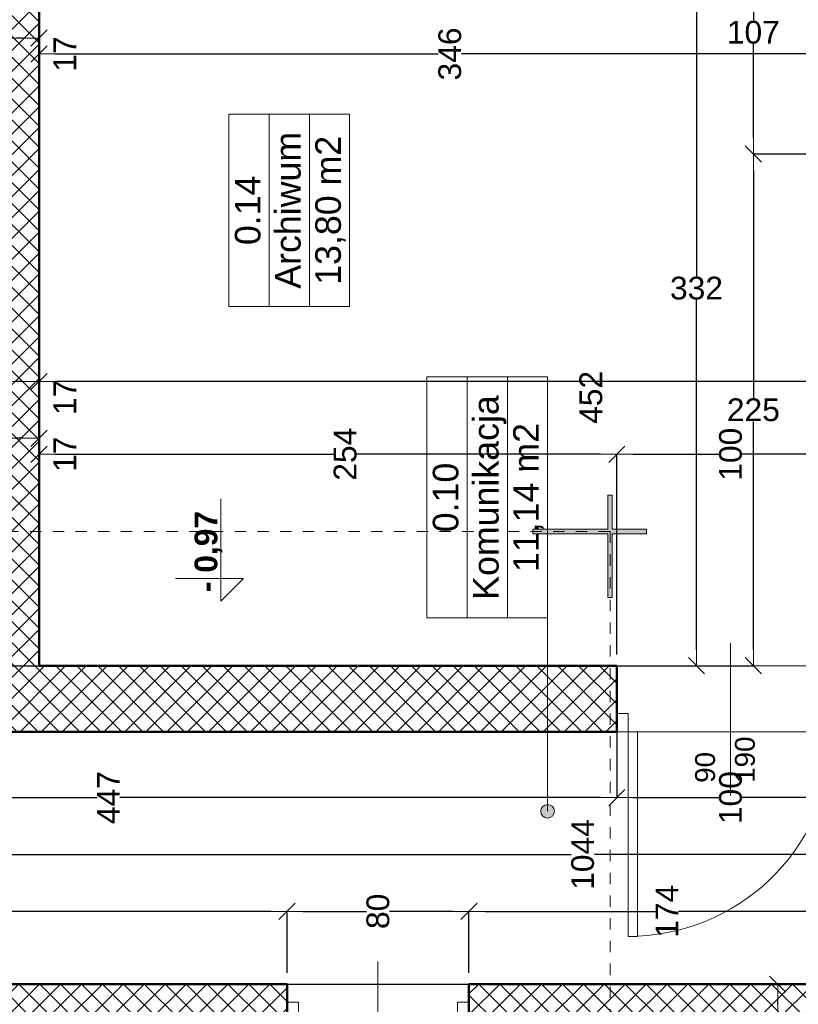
# Model space of a CAD drawing. Header units: millimetres. Extents: x 309006 to 595006, y -33000 to 67000.
# Tile 51 of 55: x 548927 to 552350, y 16503 to 20833. Entities that reach past the tile are written whole.
import ezdxf
from ezdxf.enums import TextEntityAlignment as Align

# ---------------------------------------------------------------- set-up
doc = ezdxf.new("R2010")
doc.units = ezdxf.units.MM
doc.header["$MEASUREMENT"] = 0
doc.linetypes.add('Przerywana 1_100', pattern=[100, 50, -50])
for name, color, linetype in [('Drzwi ArchiCAD', 7, 'Continuous'), ('Opisy', 7, 'Continuous'), ('Wymiary', 7, 'Continuous'), ('Ściany', 7, 'Continuous')]:
    doc.layers.add(name, color=color, linetype=linetype)
for name, color, linetype, lineweight in [('Drzwi ArchiCAD_Nr_pióra__21', 7, 'Continuous', 50), ('Drzwi ArchiCAD_Nr_pióra__3', 7, 'Continuous', 20), ('Drzwi ArchiCAD_Nr_pióra__4', 7, 'Continuous', 20), ('Metryczki pomieszczeń ArchiCADa_Nr_pióra__6', 7, 'Continuous', 13), ('Opisy_Nr_pióra__6', 7, 'Continuous', 13), ('Poziomy_Nr_pióra__6', 7, 'Continuous', 13), ('Znaczniki drzwi ArchiCADa_Nr_pióra__5', 7, 'Continuous', 5), ('Znaczniki_Nr_pióra__6', 7, 'Continuous', 13), ('Ściany_Nr_pióra__21', 7, 'Continuous', 50)]:
    doc.layers.add(name, color=color, linetype=linetype, lineweight=lineweight)
doc.layers.add('Drzwi ArchiCAD_Nr_pióra__82', color=7, linetype='Continuous', lineweight=5, true_color=0x4b4b4b)
doc.layers.add('Ściany_Nr_pióra__102', color=7, linetype='Continuous', lineweight=5, true_color=0x8c8c8c)
doc.styles.add('GENERATED_STYLE_1', font='arial.ttf')
doc.styles.add('GENERATED_STYLE_2', font='arial.ttf')
doc.dimstyles.new('GENERATED_STYLE__1', dxfattribs={"dimtxt": 100, "dimasz": 71.25, "dimexe": 0.18, "dimexo": 50, "dimgap": 0.09, "dimtad": 1, "dimdec": 0, "dimlfac": 0.1, "dimzin": 0, "dimdsep": 46, "dimtxsty": 'GENERATED_STYLE_1', "dimblk": 'ARROWHEAD_6', "dimblk1": 'ARROWHEAD_6', "dimblk2": 'ARROWHEAD_6', "dimcen": 0.09, "dimclrd": 7, "dimclre": 7, "dimclrt": 7, "dimazin": 0, "dimtfac": 1, "dimtdec": 4, "dimtmove": 0, "dimatfit": 3, "dimfxl": 1, "dimtolj": 1, "dimtzin": 0, "dimarcsym": 0})
doc.dimstyles.new('GENERATED_STYLE__2', dxfattribs={"dimtxt": 100, "dimasz": 71.25, "dimexe": 0.18, "dimexo": 50, "dimgap": 0.09, "dimtad": 1, "dimtih": 1, "dimtoh": 1, "dimdec": 0, "dimlfac": 0.1, "dimzin": 0, "dimdsep": 46, "dimtxsty": 'GENERATED_STYLE_1', "dimblk": 'ARROWHEAD_6', "dimblk1": 'ARROWHEAD_6', "dimblk2": 'ARROWHEAD_6', "dimcen": 0.09, "dimclrd": 7, "dimclre": 7, "dimclrt": 7, "dimazin": 0, "dimtfac": 1, "dimtdec": 4, "dimtmove": 0, "dimatfit": 3, "dimfxl": 1, "dimtolj": 1, "dimtzin": 0, "dimarcsym": 0})
doc.dimstyles.new('GENERATED_STYLE__3', dxfattribs={"dimtxt": 100, "dimasz": 71.25, "dimexe": 0.18, "dimexo": 50, "dimgap": 0.09, "dimtad": 1, "dimdec": 0, "dimlfac": 0.1, "dimzin": 0, "dimdsep": 46, "dimtxsty": 'GENERATED_STYLE_1', "dimblk": 'ARROWHEAD_6', "dimblk1": 'ARROWHEAD_6', "dimblk2": 'ARROWHEAD_6', "dimcen": 0.09, "dimclrd": 7, "dimclre": 7, "dimclrt": 7, "dimazin": 0, "dimtfac": 1, "dimtdec": 4, "dimtmove": 2, "dimatfit": 3, "dimfxl": 1, "dimtolj": 1, "dimtzin": 0, "dimarcsym": 0})
pattern_1 = [(45, (0, 0), (-45.961939, 45.961939), []), (135, (0, 0), (45.961939, 45.961939), [])]

# ---------------------------------------------------------------- blocks, each defined once
blk = doc.blocks.new('Komunikacja_0.10_46', base_point=(291168.8, 10956.8))
at = {"layer": 'Metryczki pomieszczeń ArchiCADa_Nr_pióra__6', "linetype": 'Continuous'}
for p, q in [((290639, 11222), (291698.7, 11222)), ((290639, 11045.2), (290639, 11222)), ((291698.7, 11222), (291698.7, 11045.2)), ((291698.7, 11045.2), (290639, 11045.2)), ((290639, 11045.2), (291698.7, 11045.2)), ((290639, 10868.4), (290639, 11045.2)), ((291698.7, 11045.2), (291698.7, 10868.4)), ((291698.7, 10868.4), (290639, 10868.4)), ((290639, 10868.4), (291698.7, 10868.4)), ((290639, 10691.7), (290639, 10868.4)), ((291698.7, 10868.4), (291698.7, 10691.7)), ((291698.7, 10691.7), (290639, 10691.7))]:
    blk.add_line(p, q, dxfattribs=at)
at = {"layer": 'Metryczki pomieszczeń ArchiCADa_Nr_pióra__6'}
for tag, style, p in [('ROOM_NUMBER', 'GENERATED_STYLE_2', (291168.8, 11196.3)), ('ROOM_NAME', 'GENERATED_STYLE_2', (291168.8, 11019.5)), ('ROOM_AREA', 'GENERATED_STYLE_1', (291168.8, 10842.7))]:
    blk.add_attdef(tag, text='', height=112.5, dxfattribs=dict(at, style=style)).set_placement(p, align=Align.TOP_CENTER)
blk = doc.blocks.new('Archiwum_0.14_50', base_point=(292431.7, 11827))
at = {"layer": 'Metryczki pomieszczeń ArchiCADa_Nr_pióra__6', "linetype": 'Continuous'}
for p, q in [((292008.9, 12092.1), (292854.6, 12092.1)), ((292008.9, 11915.4), (292008.9, 12092.1)), ((292854.6, 12092.1), (292854.6, 11915.4)), ((292854.6, 11915.4), (292008.9, 11915.4)), ((292008.9, 11915.4), (292854.6, 11915.4)), ((292008.9, 11738.6), (292008.9, 11915.4)), ((292854.6, 11915.4), (292854.6, 11738.6)), ((292854.6, 11738.6), (292008.9, 11738.6)), ((292008.9, 11738.6), (292854.6, 11738.6)), ((292008.9, 11561.8), (292008.9, 11738.6)), ((292854.6, 11738.6), (292854.6, 11561.8)), ((292854.6, 11561.8), (292008.9, 11561.8))]:
    blk.add_line(p, q, dxfattribs=at)
at = {"layer": 'Metryczki pomieszczeń ArchiCADa_Nr_pióra__6'}
for tag, style, p in [('ROOM_NUMBER', 'GENERATED_STYLE_2', (292431.7, 12066.4)), ('ROOM_NAME', 'GENERATED_STYLE_2', (292431.7, 11889.6)), ('ROOM_AREA', 'GENERATED_STYLE_1', (292431.7, 11712.9))]:
    blk.add_attdef(tag, text='', height=112.5, dxfattribs=dict(at, style=style)).set_placement(p, align=Align.TOP_CENTER)
blk = doc.blocks.new('D1 Drzwi proste 13_3')
at = {"layer": 'Drzwi ArchiCAD_Nr_pióra__21', "linetype": 'Continuous'}
for p, q in [((-500, 0), (-500, -80)), ((500, 0), (500, -80))]:
    blk.add_line(p, q, dxfattribs=at)
at = {"layer": 'Drzwi ArchiCAD_Nr_pióra__3', "linetype": 'Continuous'}
blk.add_arc((450, 0), 900, 92.5473, 180, dxfattribs=at)
at = {"layer": 'Drzwi ArchiCAD_Nr_pióra__4', "linetype": 'Continuous'}
for p, q in [((450, 900), (410, 900)), ((410, 900), (410, 0)), ((450, 0), (450, 900)), ((-450, 0), (-500, 0)), ((-500, 0), (-500, -80)), ((-450, -80), (-450, 0)), ((410, 0), (450, 0)), ((500, 0), (450, 0)), ((450, 0), (450, -80)), ((500, -80), (500, 0)), ((-500, -80), (-450, -80)), ((450, -80), (500, -80))]:
    blk.add_line(p, q, dxfattribs=at)
at = {"layer": 'Drzwi ArchiCAD_Nr_pióra__82', "linetype": 'Przerywana 1_100'}
for p, q in [((-500, 0), (500, 0)), ((-500, -290), (500, -290))]:
    blk.add_line(p, q, dxfattribs=at)
blk = doc.blocks.new('Znacznik O 13_16')
at = {"layer": 'Znaczniki drzwi ArchiCADa_Nr_pióra__5', "linetype": 'Continuous'}
blk.add_line((0, -571.25), (0, 100), dxfattribs=at)
at = {"layer": 'Znaczniki drzwi ArchiCADa_Nr_pióra__5', "style": 'GENERATED_STYLE_1'}
for tag, p in [('AC_MarkerText_2', (-13.75, -486.4395)), ('AC_MarkerText_3', (161.25, -486.4395))]:
    blk.add_attdef(tag, text='', height=87.5, rotation=90, dxfattribs=at).set_placement(p, align=Align.BOTTOM_LEFT)
blk = doc.blocks.new('Ściana_141', base_point=(290139, 18797.1))
at = {"layer": 'Ściany_Nr_pióra__102', "linetype": 'Continuous'}
h = blk.add_hatch(dxfattribs=at)
h.set_pattern_fill('Bloczki_betonowe', color=256, style=0, pattern_type=2)
h.set_pattern_definition(pattern_1)
h.paths.add_polyline_path([(290139, 10387.1), (290219, 10387.1), (290429, 10387.1), (290429, 14857.1), (290219, 14857.1), (290139, 14857.1)])
at = {"layer": 'Ściany_Nr_pióra__21', "linetype": 'Continuous'}
for p, q in [((290139, 10387.1), (290219, 10387.1)), ((290219, 10387.1), (290429, 10387.1))]:
    blk.add_line(p, q, dxfattribs=at)
at = {"layer": 'Ściany_Nr_pióra__21', "linetype": 'Continuous', "flags": 128}
for points in [[(290139, 14857.1), (290139, 10387.1)], [(290429, 10387.1), (290429, 12927.1)]]:
    blk.add_lwpolyline(points, dxfattribs=at)
at = {"layer": 'Drzwi ArchiCAD', "color": 251, "linetype": 'Continuous', "lineweight": 20, "true_color": 0x6a6a6a, "zscale": 1000, "rotation": 90}
blk.add_blockref('D1 Drzwi proste 13_3', (290139, 9887.1), dxfattribs=at)
at = {"layer": 'Znaczniki drzwi ArchiCADa_Nr_pióra__5'}
ref = blk.add_blockref('Znacznik O 13_16', (290429, 9887.1), dxfattribs=dict(at, rotation=270))
ref.add_attrib('AC_MarkerText_2', '90', dxfattribs={"color": 7, "height": 87.5, "rotation": 360, "style": 'GENERATED_STYLE_1'}).set_placement((289914, 9929.4), align=Align.BOTTOM_LEFT)
ref.add_attrib('AC_MarkerText_3', '190', dxfattribs={"color": 7, "height": 87.5, "rotation": 360, "style": 'GENERATED_STYLE_1'}).set_placement((289914, 9754.4), align=Align.BOTTOM_LEFT)
blk = doc.blocks.new('D1 Drzwi proste 13_5')
at = {"layer": 'Drzwi ArchiCAD_Nr_pióra__21', "linetype": 'Continuous'}
for p, q in [((-400, 0), (-400, -80)), ((400, 0), (400, -80))]:
    blk.add_line(p, q, dxfattribs=at)
at = {"layer": 'Drzwi ArchiCAD_Nr_pióra__3', "linetype": 'Continuous'}
blk.add_arc((350, 0), 700, 93.2758, 180, dxfattribs=at)
at = {"layer": 'Drzwi ArchiCAD_Nr_pióra__4', "linetype": 'Continuous'}
for p, q in [((350, 700), (310, 700)), ((310, 700), (310, 0)), ((350, 0), (350, 700)), ((-350, 0), (-400, 0)), ((-400, 0), (-400, -80)), ((-350, -80), (-350, 0)), ((310, 0), (350, 0)), ((400, 0), (350, 0)), ((350, 0), (350, -80)), ((400, -80), (400, 0)), ((-400, -80), (-350, -80)), ((350, -80), (400, -80))]:
    blk.add_line(p, q, dxfattribs=at)
at = {"layer": 'Drzwi ArchiCAD_Nr_pióra__82', "linetype": 'Przerywana 1_100'}
for p, q in [((-400, 0), (400, 0)), ((-400, -160), (400, -160))]:
    blk.add_line(p, q, dxfattribs=at)
blk = doc.blocks.new('Znacznik O 13_14')
at = {"layer": 'Znaczniki drzwi ArchiCADa_Nr_pióra__5', "linetype": 'Continuous'}
blk.add_line((0, -441.25), (0, 100), dxfattribs=at)
at = {"layer": 'Znaczniki drzwi ArchiCADa_Nr_pióra__5', "style": 'GENERATED_STYLE_1'}
for tag, p in [('AC_MarkerText_2', (-13.75, -356.4395)), ('AC_MarkerText_3', (161.25, -356.4395))]:
    blk.add_attdef(tag, text='', height=87.5, rotation=90, dxfattribs=at).set_placement(p, align=Align.BOTTOM_LEFT)
blk = doc.blocks.new('Ściana_148', base_point=(288869, 15757.1))
at = {"layer": 'Ściany_Nr_pióra__102', "linetype": 'Continuous'}
h = blk.add_hatch(dxfattribs=at)
h.set_pattern_fill('Bloczki_betonowe', color=256, style=0, pattern_type=2)
h.set_pattern_definition(pattern_1)
h.paths.add_polyline_path([(288869, 15887.1), (288869, 11837.1), (288949, 11837.1), (289029, 11837.1), (289029, 15757.1)])
h = blk.add_hatch(dxfattribs=at)
h.set_pattern_fill('Bloczki_betonowe', color=256, style=0, pattern_type=2)
h.set_pattern_definition(pattern_1)
h.paths.add_polyline_path([(288869, 9297.1), (288949, 9297.1), (289029, 9297.1), (289029, 11037.1), (288949, 11037.1), (288869, 11037.1)])
at = {"layer": 'Ściany_Nr_pióra__21', "linetype": 'Continuous'}
for p, q in [((288869, 11837.1), (288949, 11837.1)), ((288949, 11837.1), (289029, 11837.1)), ((288869, 11037.1), (288949, 11037.1)), ((288949, 11037.1), (289029, 11037.1))]:
    blk.add_line(p, q, dxfattribs=at)
at = {"layer": 'Ściany_Nr_pióra__21', "linetype": 'Continuous', "flags": 128}
for points in [[(289029, 11837.1), (289029, 15757.1)], [(289029, 9297.1), (289029, 11037.1)]]:
    blk.add_lwpolyline(points, dxfattribs=at)
at = {"layer": 'Drzwi ArchiCAD', "color": 251, "linetype": 'Continuous', "lineweight": 20, "true_color": 0x6a6a6a, "xscale": -1, "zscale": 1000, "rotation": 90}
blk.add_blockref('D1 Drzwi proste 13_5', (288869, 11437.1), dxfattribs=at)
at = {"layer": 'Znaczniki drzwi ArchiCADa_Nr_pióra__5'}
ref = blk.add_blockref('Znacznik O 13_14', (289029, 11437.1), dxfattribs=dict(at, rotation=270))
ref.add_attrib('AC_MarkerText_2', '80', dxfattribs={"color": 7, "height": 87.5, "rotation": 360, "style": 'GENERATED_STYLE_1'}).set_placement((288644, 11479.4), align=Align.BOTTOM_LEFT)
ref.add_attrib('AC_MarkerText_3', '190', dxfattribs={"color": 7, "height": 87.5, "rotation": 360, "style": 'GENERATED_STYLE_1'}).set_placement((288644, 11304.4), align=Align.BOTTOM_LEFT)
blk = doc.blocks.new('Ściana_153', base_point=(290139, 12927.1))
at = {"layer": 'Ściany_Nr_pióra__102', "linetype": 'Continuous'}
h = blk.add_hatch(dxfattribs=at)
h.set_pattern_fill('Bloczki_betonowe', color=256, style=0, pattern_type=2)
h.set_pattern_definition(pattern_1)
h.paths.add_polyline_path([(290429, 12927.1), (293749, 12927.1), (293749, 13097.1), (290429, 13097.1)])
at = {"layer": 'Ściany_Nr_pióra__21', "linetype": 'Continuous', "flags": 128}
for points in [[(293749, 13097.1), (290429, 13097.1)], [(290429, 12927.1), (293749, 12927.1)]]:
    blk.add_lwpolyline(points, dxfattribs=at)
blk = doc.blocks.new('ARROWHEAD_6')
at = {"color": 0, "linetype": 'Continuous', "lineweight": 0}
for p, q in [((0, 0), (-1, 0)), ((-0.5, -0.5), (0.5, 0.5))]:
    blk.add_line(p, q, dxfattribs=at)
blk = doc.blocks.new('*D1432')
at = {"layer": 'Defpoints', "color": 0}
for p in [(552472.5, 20767.1), (549012.5, 20682.1), (549012.5, 19497.1)]:
    blk.add_point(p, dxfattribs=at)
at = {"layer": 'Wymiary', "color": 7, "linetype": 'Continuous', "lineweight": -2}
for p, q in [((552472.5, 20717.1), (552472.5, 20681.9)), ((549012.5, 19547.1), (549012.5, 20682.3)), ((549083.7, 20682.1), (550767.2, 20682.1)), ((552401.2, 20682.1), (550869.5, 20682.1))]:
    blk.add_line(p, q, dxfattribs=at)
at = {"layer": 'Wymiary', "color": 7, "lineweight": -2, "xscale": 71.25, "yscale": 71.25, "zscale": 71.25, "rotation": 180}
blk.add_blockref('ARROWHEAD_6', (549012.5, 20682.1), dxfattribs=at)
at = {"layer": 'Wymiary', "color": 7, "lineweight": -2, "xscale": 71.25, "yscale": 71.25, "zscale": 71.25}
blk.add_blockref('ARROWHEAD_6', (552472.5, 20682.1), dxfattribs=at)
at = {"layer": 'Wymiary', "color": 7, "lineweight": 5, "insert": (550818.4, 20682.1), "char_height": 100, "attachment_point": 5, "rotation": 90, "style": 'GENERATED_STYLE_1'}
blk.add_mtext('\\A1;346', dxfattribs=at)
blk = doc.blocks.new('*D1433')
at = {"layer": 'Defpoints', "color": 0}
for p in [(548842.5, 20752.1), (548842.5, 19497.1), (549012.5, 19497.1)]:
    blk.add_point(p, dxfattribs=at)
at = {"layer": 'Wymiary', "color": 7, "linetype": 'Continuous', "lineweight": -2}
for p, q in [((548842.5, 19547.1), (548842.5, 20752.3)), ((548941.2, 20752.1), (548913.7, 20752.1)), ((549012.5, 19547.1), (549012.5, 20752.3))]:
    blk.add_line(p, q, dxfattribs=at)
at = {"layer": 'Wymiary', "color": 7, "lineweight": -2, "xscale": 71.25, "yscale": 71.25, "zscale": 71.25, "rotation": 180}
blk.add_blockref('ARROWHEAD_6', (548842.5, 20752.1), dxfattribs=at)
at = {"layer": 'Wymiary', "color": 7, "lineweight": -2, "xscale": 71.25, "yscale": 71.25, "zscale": 71.25}
blk.add_blockref('ARROWHEAD_6', (549012.5, 20752.1), dxfattribs=at)
at = {"layer": 'Wymiary', "color": 7, "lineweight": 5, "insert": (549125.9, 20682.1), "char_height": 100, "attachment_point": 5, "rotation": 90, "style": 'GENERATED_STYLE_1'}
blk.add_mtext('\\A1;17', dxfattribs=at)
blk = doc.blocks.new('*D1442')
at = {"layer": 'Defpoints', "color": 0}
for p in [(547737.5, 21312.1), (551902.5, 21312.1), (548422.5, 17992.1)]:
    blk.add_point(p, dxfattribs=at)
at = {"layer": 'Wymiary', "color": 7, "linetype": 'Continuous', "lineweight": -2}
for p, q in [((547787.5, 21312.1), (551902.7, 21312.1)), ((551902.5, 21240.9), (551902.5, 19703.2)), ((551902.5, 18063.4), (551902.5, 19601)), ((548472.5, 17992.1), (551902.7, 17992.1))]:
    blk.add_line(p, q, dxfattribs=at)
at = {"layer": 'Wymiary', "color": 7, "lineweight": -2, "xscale": 71.25, "yscale": 71.25, "zscale": 71.25}
for p, rotation in [((551902.5, 21312.1), 90), ((551902.5, 17992.1), 270)]:
    blk.add_blockref('ARROWHEAD_6', p, dxfattribs=dict(at, rotation=rotation))
at = {"layer": 'Wymiary', "color": 7, "lineweight": 5, "insert": (551902.5, 19652.1), "char_height": 100, "attachment_point": 5, "style": 'GENERATED_STYLE_1'}
blk.add_mtext('\\A1;332', dxfattribs=at)
blk = doc.blocks.new('*D1444')
at = {"layer": 'Defpoints', "color": 0}
for p in [(552152.5, 20242.1), (552472.5, 20242.1), (548422.5, 17992.1)]:
    blk.add_point(p, dxfattribs=at)
at = {"layer": 'Wymiary', "color": 7, "linetype": 'Continuous', "lineweight": -2}
for p, q in [((552422.5, 20242.1), (552152.3, 20242.1)), ((552152.5, 20170.9), (552152.5, 19168.2)), ((552152.5, 18063.4), (552152.5, 19066)), ((548472.5, 17992.1), (552152.7, 17992.1))]:
    blk.add_line(p, q, dxfattribs=at)
at = {"layer": 'Wymiary', "color": 7, "lineweight": -2, "xscale": 71.25, "yscale": 71.25, "zscale": 71.25}
for p, rotation in [((552152.5, 20242.1), 90), ((552152.5, 17992.1), 270)]:
    blk.add_blockref('ARROWHEAD_6', p, dxfattribs=dict(at, rotation=rotation))
at = {"layer": 'Wymiary', "color": 7, "lineweight": 5, "insert": (552152.5, 19117.1), "char_height": 100, "attachment_point": 5, "style": 'GENERATED_STYLE_1'}
blk.add_mtext('\\A1;225', dxfattribs=at)
blk = doc.blocks.new('*D1445')
at = {"layer": 'Defpoints', "color": 0}
for p in [(547737.5, 21312.1), (552152.5, 21312.1), (552472.5, 20242.1)]:
    blk.add_point(p, dxfattribs=at)
at = {"layer": 'Wymiary', "color": 7, "linetype": 'Continuous', "lineweight": -2}
for p, q in [((547787.5, 21312.1), (552152.7, 21312.1)), ((552152.5, 21240.9), (552152.5, 20828.2)), ((552152.5, 20313.4), (552152.5, 20726)), ((552422.5, 20242.1), (552152.3, 20242.1))]:
    blk.add_line(p, q, dxfattribs=at)
at = {"layer": 'Wymiary', "color": 7, "lineweight": -2, "xscale": 71.25, "yscale": 71.25, "zscale": 71.25}
for p, rotation in [((552152.5, 21312.1), 90), ((552152.5, 20242.1), 270)]:
    blk.add_blockref('ARROWHEAD_6', p, dxfattribs=dict(at, rotation=rotation))
at = {"layer": 'Wymiary', "color": 7, "lineweight": 5, "insert": (552152.5, 20777.1), "char_height": 100, "attachment_point": 5, "style": 'GENERATED_STYLE_1'}
blk.add_mtext('\\A1;107', dxfattribs=at)
blk = doc.blocks.new('*D1448')
at = {"layer": 'Defpoints', "color": 0}
for p in [(549012.5, 19497.1), (549012.5, 19242.1), (553532.5, 18972.1)]:
    blk.add_point(p, dxfattribs=at)
at = {"layer": 'Wymiary', "color": 7, "linetype": 'Continuous', "lineweight": -2}
for p, q in [((549012.5, 19447.1), (549012.5, 19241.9)), ((553461.2, 19242.1), (549083.7, 19242.1)), ((553532.5, 19022.1), (553532.5, 19242.3))]:
    blk.add_line(p, q, dxfattribs=at)
at = {"layer": 'Wymiary', "color": 7, "lineweight": -2, "xscale": 71.25, "yscale": 71.25, "zscale": 71.25, "rotation": 180}
blk.add_blockref('ARROWHEAD_6', (549012.5, 19242.1), dxfattribs=at)
at = {"layer": 'Wymiary', "color": 7, "lineweight": -2, "xscale": 71.25, "yscale": 71.25, "zscale": 71.25}
blk.add_blockref('ARROWHEAD_6', (553532.5, 19242.1), dxfattribs=at)
at = {"layer": 'Wymiary', "color": 7, "lineweight": 5, "insert": (551438.7, 19172.1), "char_height": 100, "attachment_point": 5, "rotation": 90, "style": 'GENERATED_STYLE_1'}
blk.add_mtext('\\A1;452', dxfattribs=at)
blk = doc.blocks.new('*D1449')
at = {"layer": 'Defpoints', "color": 0}
for p in [(548842.5, 19497.1), (549012.5, 19497.1), (548842.5, 19242.1)]:
    blk.add_point(p, dxfattribs=at)
at = {"layer": 'Wymiary', "color": 7, "linetype": 'Continuous', "lineweight": -2}
for p, q in [((548842.5, 19447.1), (548842.5, 19241.9)), ((549012.5, 19447.1), (549012.5, 19241.9)), ((548941.2, 19242.1), (548913.7, 19242.1))]:
    blk.add_line(p, q, dxfattribs=at)
at = {"layer": 'Wymiary', "color": 7, "lineweight": -2, "xscale": 71.25, "yscale": 71.25, "zscale": 71.25, "rotation": 180}
blk.add_blockref('ARROWHEAD_6', (548842.5, 19242.1), dxfattribs=at)
at = {"layer": 'Wymiary', "color": 7, "lineweight": -2, "xscale": 71.25, "yscale": 71.25, "zscale": 71.25}
blk.add_blockref('ARROWHEAD_6', (549012.5, 19242.1), dxfattribs=at)
at = {"layer": 'Wymiary', "color": 7, "lineweight": 5, "insert": (549125.9, 19172.1), "char_height": 100, "attachment_point": 5, "rotation": 90, "style": 'GENERATED_STYLE_1'}
blk.add_mtext('\\A1;17', dxfattribs=at)
blk = doc.blocks.new('*D1458')
at = {"layer": 'Defpoints', "color": 0}
for p in [(551552.5, 18922.1), (551552.5, 17992.1), (552552.5, 17992.1)]:
    blk.add_point(p, dxfattribs=at)
at = {"layer": 'Wymiary', "color": 7, "linetype": 'Continuous', "lineweight": -2}
for p, q in [((551552.5, 18042.1), (551552.5, 18922.3)), ((551623.7, 18922.1), (552001.3, 18922.1)), ((552481.2, 18922.1), (552103.6, 18922.1)), ((552552.5, 18042.1), (552552.5, 18922.3))]:
    blk.add_line(p, q, dxfattribs=at)
at = {"layer": 'Wymiary', "color": 7, "lineweight": -2, "xscale": 71.25, "yscale": 71.25, "zscale": 71.25, "rotation": 180}
blk.add_blockref('ARROWHEAD_6', (551552.5, 18922.1), dxfattribs=at)
at = {"layer": 'Wymiary', "color": 7, "lineweight": -2, "xscale": 71.25, "yscale": 71.25, "zscale": 71.25}
blk.add_blockref('ARROWHEAD_6', (552552.5, 18922.1), dxfattribs=at)
at = {"layer": 'Wymiary', "color": 7, "lineweight": 5, "insert": (552052.5, 18922.1), "char_height": 100, "attachment_point": 5, "rotation": 90, "style": 'GENERATED_STYLE_1'}
blk.add_mtext('\\A1;100', dxfattribs=at)
blk = doc.blocks.new('*D1459')
at = {"layer": 'Defpoints', "color": 0}
for p in [(549012.5, 19497.1), (549012.5, 18922.1), (551552.5, 17992.1)]:
    blk.add_point(p, dxfattribs=at)
at = {"layer": 'Wymiary', "color": 7, "linetype": 'Continuous', "lineweight": -2}
for p, q in [((549012.5, 19447.1), (549012.5, 18921.9)), ((549083.7, 18922.1), (550307.2, 18922.1)), ((551481.2, 18922.1), (550409.5, 18922.1)), ((551552.5, 18042.1), (551552.5, 18922.3))]:
    blk.add_line(p, q, dxfattribs=at)
at = {"layer": 'Wymiary', "color": 7, "lineweight": -2, "xscale": 71.25, "yscale": 71.25, "zscale": 71.25, "rotation": 180}
blk.add_blockref('ARROWHEAD_6', (549012.5, 18922.1), dxfattribs=at)
at = {"layer": 'Wymiary', "color": 7, "lineweight": -2, "xscale": 71.25, "yscale": 71.25, "zscale": 71.25}
blk.add_blockref('ARROWHEAD_6', (551552.5, 18922.1), dxfattribs=at)
at = {"layer": 'Wymiary', "color": 7, "lineweight": 5, "insert": (550358.4, 18922.1), "char_height": 100, "attachment_point": 5, "rotation": 90, "style": 'GENERATED_STYLE_1'}
blk.add_mtext('\\A1;254', dxfattribs=at)
blk = doc.blocks.new('*D1460')
at = {"layer": 'Defpoints', "color": 0}
for p in [(548842.5, 19497.1), (549012.5, 19497.1), (548842.5, 18992.1)]:
    blk.add_point(p, dxfattribs=at)
at = {"layer": 'Wymiary', "color": 7, "linetype": 'Continuous', "lineweight": -2}
for p, q in [((548842.5, 19447.1), (548842.5, 18991.9)), ((549012.5, 19447.1), (549012.5, 18991.9)), ((548941.2, 18992.1), (548913.7, 18992.1))]:
    blk.add_line(p, q, dxfattribs=at)
at = {"layer": 'Wymiary', "color": 7, "lineweight": -2, "xscale": 71.25, "yscale": 71.25, "zscale": 71.25, "rotation": 180}
blk.add_blockref('ARROWHEAD_6', (548842.5, 18992.1), dxfattribs=at)
at = {"layer": 'Wymiary', "color": 7, "lineweight": -2, "xscale": 71.25, "yscale": 71.25, "zscale": 71.25}
blk.add_blockref('ARROWHEAD_6', (549012.5, 18992.1), dxfattribs=at)
at = {"layer": 'Wymiary', "color": 7, "lineweight": 5, "insert": (549125.9, 18922.1), "char_height": 100, "attachment_point": 5, "rotation": 90, "style": 'GENERATED_STYLE_1'}
blk.add_mtext('\\A1;17', dxfattribs=at)
blk = doc.blocks.new('*D1467')
at = {"layer": 'Defpoints', "color": 0}
for p in [(551552.5, 17992.1), (552552.5, 17992.1), (551552.5, 17412.1)]:
    blk.add_point(p, dxfattribs=at)
at = {"layer": 'Wymiary', "color": 7, "linetype": 'Continuous', "lineweight": -2}
for p, q in [((551552.5, 17942.1), (551552.5, 17411.9)), ((552552.5, 17942.1), (552552.5, 17411.9)), ((551623.7, 17412.1), (552001.3, 17412.1)), ((552481.2, 17412.1), (552103.6, 17412.1))]:
    blk.add_line(p, q, dxfattribs=at)
at = {"layer": 'Wymiary', "color": 7, "lineweight": -2, "xscale": 71.25, "yscale": 71.25, "zscale": 71.25, "rotation": 180}
blk.add_blockref('ARROWHEAD_6', (551552.5, 17412.1), dxfattribs=at)
at = {"layer": 'Wymiary', "color": 7, "lineweight": -2, "xscale": 71.25, "yscale": 71.25, "zscale": 71.25}
blk.add_blockref('ARROWHEAD_6', (552552.5, 17412.1), dxfattribs=at)
at = {"layer": 'Wymiary', "color": 7, "lineweight": 5, "insert": (552052.5, 17412.1), "char_height": 100, "attachment_point": 5, "rotation": 90, "style": 'GENERATED_STYLE_1'}
blk.add_mtext('\\A1;100', dxfattribs=at)
blk = doc.blocks.new('*D1468')
at = {"layer": 'Defpoints', "color": 0}
for p in [(547082.5, 17992.1), (551552.5, 17992.1), (547082.5, 17412.1)]:
    blk.add_point(p, dxfattribs=at)
at = {"layer": 'Wymiary', "color": 7, "linetype": 'Continuous', "lineweight": -2}
for p, q in [((547082.5, 17942.1), (547082.5, 17411.9)), ((551552.5, 17942.1), (551552.5, 17411.9)), ((547153.7, 17412.1), (549267.4, 17412.1)), ((551481.2, 17412.1), (549367.6, 17412.1))]:
    blk.add_line(p, q, dxfattribs=at)
at = {"layer": 'Wymiary', "color": 7, "lineweight": -2, "xscale": 71.25, "yscale": 71.25, "zscale": 71.25, "rotation": 180}
blk.add_blockref('ARROWHEAD_6', (547082.5, 17412.1), dxfattribs=at)
at = {"layer": 'Wymiary', "color": 7, "lineweight": -2, "xscale": 71.25, "yscale": 71.25, "zscale": 71.25}
blk.add_blockref('ARROWHEAD_6', (551552.5, 17412.1), dxfattribs=at)
at = {"layer": 'Wymiary', "color": 7, "lineweight": 5, "insert": (549317.5, 17412.1), "char_height": 100, "attachment_point": 5, "rotation": 90, "style": 'GENERATED_STYLE_1'}
blk.add_mtext('\\A1;447', dxfattribs=at)
blk = doc.blocks.new('*D1476')
at = {"layer": 'Defpoints', "color": 0}
for p in [(556622.5, 18862.1), (546182.5, 17162.1), (546182.5, 17067.1)]:
    blk.add_point(p, dxfattribs=at)
at = {"layer": 'Wymiary', "color": 7, "linetype": 'Continuous', "lineweight": -2}
for p, q in [((556622.5, 18812.1), (556622.5, 17161.9)), ((546182.5, 17117.1), (546182.5, 17162.3)), ((546253.7, 17162.1), (551351.3, 17162.1)), ((556551.2, 17162.1), (551453.6, 17162.1))]:
    blk.add_line(p, q, dxfattribs=at)
at = {"layer": 'Wymiary', "color": 7, "lineweight": -2, "xscale": 71.25, "yscale": 71.25, "zscale": 71.25, "rotation": 180}
blk.add_blockref('ARROWHEAD_6', (546182.5, 17162.1), dxfattribs=at)
at = {"layer": 'Wymiary', "color": 7, "lineweight": -2, "xscale": 71.25, "yscale": 71.25, "zscale": 71.25}
blk.add_blockref('ARROWHEAD_6', (556622.5, 17162.1), dxfattribs=at)
at = {"layer": 'Wymiary', "color": 7, "lineweight": 5, "insert": (551402.5, 17162.1), "char_height": 100, "attachment_point": 5, "rotation": 90, "style": 'GENERATED_STYLE_1'}
blk.add_mtext('\\A1;1044', dxfattribs=at)
blk = doc.blocks.new('*D1481')
at = {"layer": 'Defpoints', "color": 0}
for p in [(550902.5, 16912.1), (550902.5, 16592.1), (552642.5, 16592.1)]:
    blk.add_point(p, dxfattribs=at)
at = {"layer": 'Wymiary', "color": 7, "linetype": 'Continuous', "lineweight": -2}
for p, q in [((550902.5, 16642.1), (550902.5, 16912.3)), ((550973.7, 16912.1), (551722.2, 16912.1)), ((552571.2, 16912.1), (551822.8, 16912.1)), ((552642.5, 16642.1), (552642.5, 16912.3))]:
    blk.add_line(p, q, dxfattribs=at)
at = {"layer": 'Wymiary', "color": 7, "lineweight": -2, "xscale": 71.25, "yscale": 71.25, "zscale": 71.25, "rotation": 180}
blk.add_blockref('ARROWHEAD_6', (550902.5, 16912.1), dxfattribs=at)
at = {"layer": 'Wymiary', "color": 7, "lineweight": -2, "xscale": 71.25, "yscale": 71.25, "zscale": 71.25}
blk.add_blockref('ARROWHEAD_6', (552642.5, 16912.1), dxfattribs=at)
at = {"layer": 'Wymiary', "color": 7, "lineweight": 5, "insert": (551772.5, 16912.1), "char_height": 100, "attachment_point": 5, "rotation": 90, "style": 'GENERATED_STYLE_1'}
blk.add_mtext('\\A1;174', dxfattribs=at)
blk = doc.blocks.new('*D1482')
at = {"layer": 'Defpoints', "color": 0}
for p in [(550102.5, 16912.1), (550102.5, 16592.1), (550902.5, 16592.1)]:
    blk.add_point(p, dxfattribs=at)
at = {"layer": 'Wymiary', "color": 7, "linetype": 'Continuous', "lineweight": -2}
for p, q in [((550102.5, 16642.1), (550102.5, 16912.3)), ((550173.7, 16912.1), (550451.3, 16912.1)), ((550831.2, 16912.1), (550553.6, 16912.1)), ((550902.5, 16642.1), (550902.5, 16912.3))]:
    blk.add_line(p, q, dxfattribs=at)
at = {"layer": 'Wymiary', "color": 7, "lineweight": -2, "xscale": 71.25, "yscale": 71.25, "zscale": 71.25, "rotation": 180}
blk.add_blockref('ARROWHEAD_6', (550102.5, 16912.1), dxfattribs=at)
at = {"layer": 'Wymiary', "color": 7, "lineweight": -2, "xscale": 71.25, "yscale": 71.25, "zscale": 71.25}
blk.add_blockref('ARROWHEAD_6', (550902.5, 16912.1), dxfattribs=at)
at = {"layer": 'Wymiary', "color": 7, "lineweight": 5, "insert": (550502.5, 16912.1), "char_height": 100, "attachment_point": 5, "rotation": 90, "style": 'GENERATED_STYLE_1'}
blk.add_mtext('\\A1;80', dxfattribs=at)
blk = doc.blocks.new('*D1483')
at = {"layer": 'Defpoints', "color": 0}
for p in [(546182.5, 17067.1), (546182.5, 16912.1), (550102.5, 16592.1)]:
    blk.add_point(p, dxfattribs=at)
at = {"layer": 'Wymiary', "color": 7, "linetype": 'Continuous', "lineweight": -2}
for p, q in [((546182.5, 17017.1), (546182.5, 16911.9)), ((546253.7, 16912.1), (548091.3, 16912.1)), ((550031.2, 16912.1), (548193.6, 16912.1)), ((550102.5, 16642.1), (550102.5, 16912.3))]:
    blk.add_line(p, q, dxfattribs=at)
at = {"layer": 'Wymiary', "color": 7, "lineweight": -2, "xscale": 71.25, "yscale": 71.25, "zscale": 71.25, "rotation": 180}
blk.add_blockref('ARROWHEAD_6', (546182.5, 16912.1), dxfattribs=at)
at = {"layer": 'Wymiary', "color": 7, "lineweight": -2, "xscale": 71.25, "yscale": 71.25, "zscale": 71.25}
blk.add_blockref('ARROWHEAD_6', (550102.5, 16912.1), dxfattribs=at)
at = {"layer": 'Wymiary', "color": 7, "lineweight": 5, "insert": (548142.5, 16912.1), "char_height": 100, "attachment_point": 5, "rotation": 90, "style": 'GENERATED_STYLE_1'}
blk.add_mtext('\\A1;392', dxfattribs=at)
blk = doc.blocks.new('*D1490')
at = {"layer": 'Defpoints', "color": 0}
for p in [(549812.5, 16592.1), (552259.4, 16592.1), (549812.5, 16432.1)]:
    blk.add_point(p, dxfattribs=at)
at = {"layer": 'Wymiary', "color": 7, "linetype": 'Continuous', "lineweight": -2}
for p, q in [((549862.5, 16592.1), (552259.6, 16592.1)), ((552259.4, 16503.4), (552259.4, 16520.9)), ((549862.5, 16432.1), (552259.6, 16432.1)), ((552259.4, 16293.9), (552259.4, 16432.1)), ((552125.6, 16293.9), (552259.4, 16293.9))]:
    blk.add_line(p, q, dxfattribs=at)
at = {"layer": 'Wymiary', "color": 7, "lineweight": -2, "xscale": 71.25, "yscale": 71.25, "zscale": 71.25}
for p, rotation in [((552259.4, 16592.1), 90), ((552259.4, 16432.1), 270)]:
    blk.add_blockref('ARROWHEAD_6', p, dxfattribs=dict(at, rotation=rotation))
at = {"layer": 'Wymiary', "color": 7, "lineweight": 5, "insert": (552192.5, 16345.1), "char_height": 100, "attachment_point": 5, "style": 'GENERATED_STYLE_1'}
blk.add_mtext('\\A1;16', dxfattribs=at)

msp = doc.modelspace()

# ---------------------------------------------------------------- hatches: boundary and pattern name
at = {"layer": 'Opisy_Nr_pióra__6', "linetype": 'Continuous', "lineweight": 5}
msp.add_hatch(color=256, dxfattribs=at).paths.add_polyline_path([(551247.9, 17382.1, 1), (551247.9, 17322.1, 1)])
at = {"layer": 'Znaczniki_Nr_pióra__6', "linetype": 'Continuous', "lineweight": 5}
msp.add_hatch(color=256, dxfattribs=at).paths.add_polyline_path([(551512.5, 18292.1), (551512.5, 18572.1), (551182.5, 18572.1), (551182.5, 18592.1), (551512.5, 18592.1), (551512.5, 18742.1), (551532.5, 18742.1), (551532.5, 18592.1), (551682.5, 18592.1), (551682.5, 18572.1), (551532.5, 18572.1), (551532.5, 18292.1)])

# ---------------------------------------------------------------- linework, layer by layer
at = {"layer": 'Opisy', "color": 9, "linetype": 'Continuous', "lineweight": 5, "flags": 128}
for points in [[(549012.5, 17992.1), (553532.5, 17992.1), (553532.5, 20242.1), (552472.5, 20242.1), (552472.5, 21292.1), (549012.5, 21292.1)], [(546182.5, 16592.1), (553442.5, 16592.1), (553442.5, 16732.1), (556622.5, 16732.1), (556622.5, 17702.1), (546182.5, 17702.1)]]:
    msp.add_lwpolyline(points, close=True, dxfattribs=at)
at = {"layer": 'Opisy_Nr_pióra__6', "linetype": 'Continuous', "lineweight": 5}
msp.add_line((551247.9, 18202.1), (551247.9, 17352.1), dxfattribs=at)
msp.add_circle((551247.9, 17352.1), 30, dxfattribs=at)
at = {"layer": 'Poziomy_Nr_pióra__6', "linetype": 'Continuous', "lineweight": 5}
for p, q in [((549811.9, 18375.8), (549811.9, 18725.8)), ((549911.9, 18375.8), (549611.9, 18375.8)), ((549911.9, 18375.8), (549811.9, 18275.8)), ((549811.9, 18275.8), (549811.9, 18375.8))]:
    msp.add_line(p, q, dxfattribs=at)
at = {"layer": 'Znaczniki_Nr_pióra__6', "linetype": 'Przerywana 1_100', "lineweight": 5}
for p, q in [((551522.5, 18582.1), (538142.5, 18582.1)), ((551522.5, 15932.1), (551522.5, 18582.1))]:
    msp.add_line(p, q, dxfattribs=at)
at = {"layer": 'Znaczniki_Nr_pióra__6', "linetype": 'Continuous', "lineweight": 5, "flags": 128}
msp.add_lwpolyline([(551512.5, 18292.1), (551512.5, 18572.1), (551182.5, 18572.1), (551182.5, 18592.1), (551512.5, 18592.1), (551512.5, 18742.1), (551532.5, 18742.1), (551532.5, 18592.1), (551682.5, 18592.1), (551682.5, 18572.1), (551532.5, 18572.1), (551532.5, 18292.1)], close=True, dxfattribs=at)

# ---------------------------------------------------------------- block references
at = {"layer": 'Opisy', "linetype": 'Continuous', "lineweight": 5}
ref = msp.add_blockref('Archiwum_0.14_50', (550112.6, 19994.8), dxfattribs=dict(at, rotation=90))
ref.add_attrib('ROOM_NAME', 'Archiwum', dxfattribs={"layer": 'Metryczki pomieszczeń ArchiCADa_Nr_pióra__6', "color": 7, "height": 112.5, "rotation": 90, "style": 'GENERATED_STYLE_2'}).set_placement((550049.9, 19994.8), align=Align.TOP_CENTER)
ref.add_attrib('ROOM_NUMBER', '0.14', dxfattribs={"layer": 'Metryczki pomieszczeń ArchiCADa_Nr_pióra__6', "color": 7, "height": 112.5, "rotation": 90, "style": 'GENERATED_STYLE_2'}).set_placement((549873.2, 19994.8), align=Align.TOP_CENTER)
ref.add_attrib('ROOM_AREA', '13,80 m2', dxfattribs={"layer": 'Metryczki pomieszczeń ArchiCADa_Nr_pióra__6', "color": 7, "height": 112.5, "rotation": 90, "style": 'GENERATED_STYLE_1'}).set_placement((550226.7, 19994.8), align=Align.TOP_CENTER)
ref = msp.add_blockref('Komunikacja_0.10_46', (550982.8, 18731.9), dxfattribs=dict(at, rotation=90))
ref.add_attrib('ROOM_NAME', 'Komunikacja', dxfattribs={"layer": 'Metryczki pomieszczeń ArchiCADa_Nr_pióra__6', "color": 7, "height": 112.5, "rotation": 90, "style": 'GENERATED_STYLE_2'}).set_placement((550920.1, 18731.9), align=Align.TOP_CENTER)
ref.add_attrib('ROOM_NUMBER', '0.10', dxfattribs={"layer": 'Metryczki pomieszczeń ArchiCADa_Nr_pióra__6', "color": 7, "height": 112.5, "rotation": 90, "style": 'GENERATED_STYLE_2'}).set_placement((550743.3, 18731.9), align=Align.TOP_CENTER)
ref.add_attrib('ROOM_AREA', '11,14 m2', dxfattribs={"layer": 'Metryczki pomieszczeń ArchiCADa_Nr_pióra__6', "color": 7, "height": 112.5, "rotation": 90, "style": 'GENERATED_STYLE_1'}).set_placement((551096.9, 18731.9), align=Align.TOP_CENTER)
at = {"layer": 'Ściany', "lineweight": 5, "rotation": 90}
for name, p in [('Ściana_153', (549012.5, 17702.1)), ('Ściana_141', (543142.5, 17702.1)), ('Ściana_148', (546182.5, 16432.1))]:
    msp.add_blockref(name, p, dxfattribs=at)

# ---------------------------------------------------------------- texts
at = {"layer": 'Poziomy_Nr_pióra__6', "linetype": 'Continuous', "lineweight": 5, "insert": (549818.7, 18315.8), "char_height": 100, "attachment_point": 7, "rotation": 90, "style": 'GENERATED_STYLE_2'}
msp.add_mtext('\\A1;{\\fArial|b1|i0|c238|p38;- 0,97}', dxfattribs=at)

# ---------------------------------------------------------------- dimensions: what is measured, and where the dimension line sits
at = {"layer": 'Wymiary', "linetype": 'Continuous', "lineweight": 5}
for base, p1, p2, picture, middle in [((551902.5, 21312.1), (548422.5, 17992.1), (547737.5, 21312.1), '*D1442', (551902.5, 19652.1)), ((552152.5, 21312.1), (552472.5, 20242.1), (547737.5, 21312.1), '*D1445', (552152.5, 20777.1)), ((552152.5, 20242.1), (548422.5, 17992.1), (552472.5, 20242.1), '*D1444', (552152.5, 19117.1)), ((552259.4, 16592.1), (549812.5, 16432.1), (549812.5, 16592.1), '*D1490', (552192.5, 16293.9))]:
    dim = msp.add_linear_dim(base=base, p1=p1, p2=p2, angle=90, dimstyle='GENERATED_STYLE__2', dxfattribs=at)
    dim.commit()
    dim.dimension.update_dxf_attribs({"geometry": picture, "text_midpoint": middle, "dimtype": 160})
for base, p1, p2, dimstyle, picture, middle in [((548842.5, 20752.1), (549012.5, 19497.1), (548842.5, 19497.1), 'GENERATED_STYLE__1', '*D1433', (549125.9, 20682.1)), ((549012.5, 20682.1), (552472.5, 20767.1), (549012.5, 19497.1), 'GENERATED_STYLE__1', '*D1432', (550818.4, 20682.1)), ((548842.5, 19242.1), (549012.5, 19497.1), (548842.5, 19497.1), 'GENERATED_STYLE__1', '*D1449', (549125.9, 19172.1)), ((548842.5, 18992.1), (549012.5, 19497.1), (548842.5, 19497.1), 'GENERATED_STYLE__1', '*D1460', (549125.9, 18922.1)), ((549012.5, 19242.1), (553532.5, 18972.1), (549012.5, 19497.1), 'GENERATED_STYLE__3', '*D1448', (551438.7, 19172.1)), ((549012.5, 18922.1), (551552.5, 17992.1), (549012.5, 19497.1), 'GENERATED_STYLE__1', '*D1459', (550358.4, 18922.1)), ((551552.5, 18922.1), (552552.5, 17992.1), (551552.5, 17992.1), 'GENERATED_STYLE__1', '*D1458', (552052.5, 18922.1)), ((546182.5, 17162.1), (556622.5, 18862.1), (546182.5, 17067.1), 'GENERATED_STYLE__1', '*D1476', (551402.5, 17162.1)), ((547082.5, 17412.1), (551552.5, 17992.1), (547082.5, 17992.1), 'GENERATED_STYLE__1', '*D1468', (549317.5, 17412.1)), ((551552.5, 17412.1), (552552.5, 17992.1), (551552.5, 17992.1), 'GENERATED_STYLE__1', '*D1467', (552052.5, 17412.1)), ((546182.5, 16912.1), (550102.5, 16592.1), (546182.5, 17067.1), 'GENERATED_STYLE__1', '*D1483', (548142.5, 16912.1)), ((550902.5, 16912.1), (552642.5, 16592.1), (550902.5, 16592.1), 'GENERATED_STYLE__1', '*D1481', (551772.5, 16912.1)), ((550102.5, 16912.1), (550902.5, 16592.1), (550102.5, 16592.1), 'GENERATED_STYLE__1', '*D1482', (550502.5, 16912.1))]:
    dim = msp.add_linear_dim(base=base, p1=p1, p2=p2, angle=180, dimstyle=dimstyle, dxfattribs=at)
    dim.commit()
    dim.dimension.update_dxf_attribs({"geometry": picture, "text_midpoint": middle, "dimtype": 160, "text_rotation": 90})

doc.saveas('drawing.dxf')
